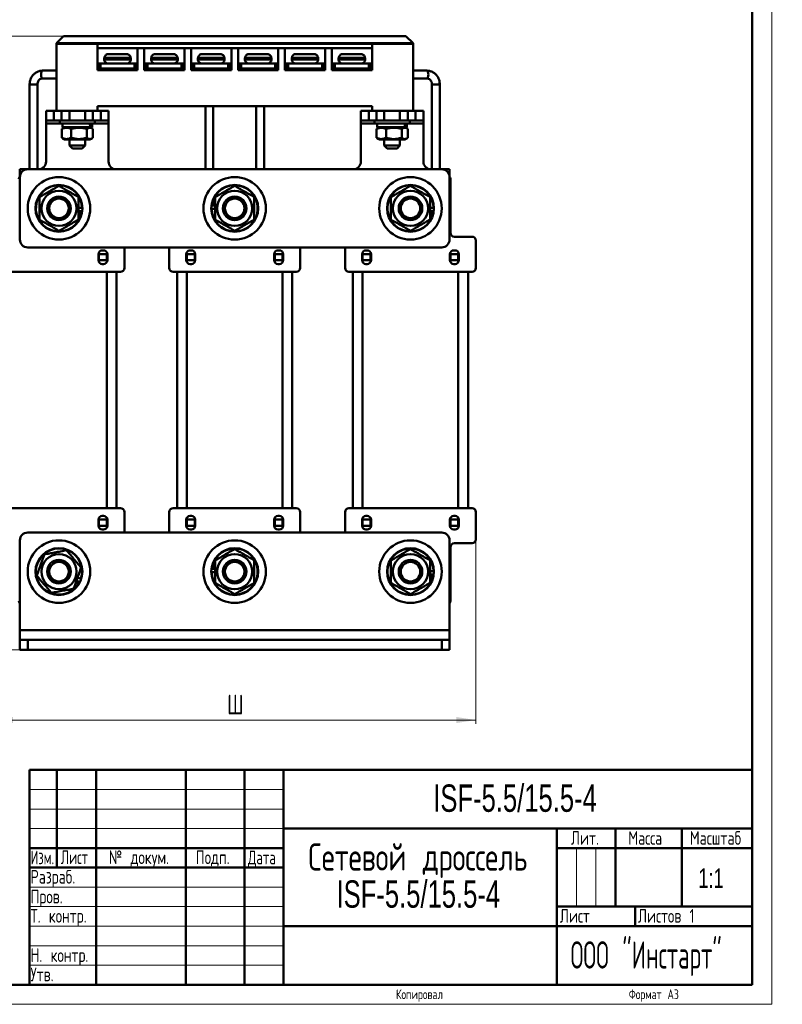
# Model space of a CAD drawing. Header units: millimetres. Extents: x 0 to 300, y 0 to 420.
# Tile 2 of 3: x 104 to 300, y 0 to 252. Entities that reach past the tile are written whole.
import ezdxf

# ---------------------------------------------------------------- set-up
doc = ezdxf.new("R2010")
doc.units = ezdxf.units.MM
doc.linetypes.add('SLD-Сплошная', pattern=[0])
doc.styles.add('SLDTEXTSTYLE0', font='TXT', dxfattribs={"width": 0.7})
doc.styles.add('SLDTEXTSTYLE1', font='TXT', dxfattribs={"width": 0.7, "bigfont": 'bigfont'})
doc.styles.add('SLDTEXTSTYLE2', font='TXT', dxfattribs={"width": 0.705079, "bigfont": 'bigfont'})
doc.styles.add('SLDTEXTSTYLE3', font='TXT', dxfattribs={"width": 0.648852, "bigfont": 'bigfont'})
doc.styles.add('SLDTEXTSTYLE4', font='TXT', dxfattribs={"width": 0.632021, "bigfont": 'bigfont'})
doc.styles.add('SLDTEXTSTYLE5', font='TXT', dxfattribs={"width": 0.625377, "bigfont": 'bigfont'})
doc.styles.add('SLDTEXTSTYLE6', font='TXT', dxfattribs={"width": 0.572824, "bigfont": 'bigfont'})
doc.dimstyles.new('SLDDIMSTYLE0', dxfattribs={"dimtxt": 5, "dimasz": 5, "dimexe": 0, "dimexo": 0.0625, "dimgap": 1.25, "dimtad": 2, "dimdec": 1, "dimrnd": 1e-09, "dimzin": 12, "dimdsep": 46, "dimtxsty": 'SLDTEXTSTYLE0', "dimsah": 1, "dimcen": 0.09, "dimadec": 0, "dimazin": 3, "dimtfac": 1, "dimtdec": 3, "dimtofl": 0, "dimtmove": 0, "dimatfit": 3, "dimfxl": 1, "dimfrac": 2, "dimtolj": 1, "dimtzin": 12, "dimarcsym": 0})

# ---------------------------------------------------------------- blocks, each defined once
blk = doc.blocks.new('SW_NOTE_0')
at = {"color": 0, "linetype": 'Continuous', "lineweight": 0, "char_height": 7, "attachment_point": 2}
for s, insert, style in [('Сетевой дроссель', (31.72, 9), 'SLDTEXTSTYLE1'), ('ISF-5.5/15.5-4', (31.83, -0.5), 'SLDTEXTSTYLE0')]:
    blk.add_mtext(s, dxfattribs=dict(at, insert=insert, style=style))
blk = doc.blocks.new('_D')
at = {"color": 7, "linetype": 'SLD-Сплошная', "lineweight": 0}
for p, q in [((97.76, 119.02), (97.76, 71.78)), ((221.26, 119.02), (221.26, 71.78)), ((97.76, 72.78), (221.26, 72.78))]:
    blk.add_line(p, q, dxfattribs=at)
at = {"color": 7, "linetype": 'SLD-Сплошная', "lineweight": 18}
for points in [[(97.76, 72.78), (102.76, 72.01), (102.76, 73.55)], [(221.26, 72.78), (216.26, 73.55), (216.26, 72.01)]]:
    blk.add_solid(points, dxfattribs=at)
at = {"color": 7, "linetype": 'SLD-Сплошная', "lineweight": 18, "insert": (157.56, 79.23), "char_height": 5, "attachment_point": 1, "style": 'SLDTEXTSTYLE1'}
blk.add_mtext('Ш', dxfattribs=at)
blk = doc.blocks.new('_D_1')
at = {"color": 7, "linetype": 'SLD-Сплошная', "lineweight": 0}
for p, q in [((115.65, 247.88), (78.76, 247.88)), ((79.76, 90.78), (79.76, 247.88)), ((106.5, 90.78), (78.76, 90.78))]:
    blk.add_line(p, q, dxfattribs=at)
at = {"color": 7, "linetype": 'SLD-Сплошная', "lineweight": 18}
for points in [[(79.76, 247.88), (78.99, 242.88), (80.53, 242.88)], [(79.76, 90.78), (80.53, 95.78), (78.99, 95.78)]]:
    blk.add_solid(points, dxfattribs=at)
at = {"color": 7, "linetype": 'SLD-Сплошная', "lineweight": 18, "insert": (73.32, 167.73), "char_height": 5, "attachment_point": 1, "rotation": 90, "style": 'SLDTEXTSTYLE1'}
blk.add_mtext('В', dxfattribs=at)

msp = doc.modelspace()

# ---------------------------------------------------------------- linework, layer by layer
at = {"color": 7, "linetype": 'SLD-Сплошная', "lineweight": 18}
for p, q in [((297, 420), (297, 0)), ((107, 55), (172, 55)), ((107, 50), (172, 50)), ((107, 45), (172, 45)), ((247, 40), (247, 25)), ((252, 40), (252, 25)), ((107, 30), (172, 30)), ((107, 25), (172, 25)), ((107, 20), (172, 20)), ((107, 15), (172, 15)), ((107, 10), (172, 10)), ((0, 0), (297, 0))]:
    msp.add_line(p, q, dxfattribs=at)
at = {"color": 7, "linetype": 'SLD-Сплошная', "lineweight": 50}
for p, q in [((292, 5), (292, 415)), ((115.66, 247.88), (113.86, 246.08)), ((115.66, 247.88), (203.36, 247.88)), ((203.36, 247.88), (205.16, 246.08)), ((113.86, 246.08), (113.86, 245.88)), ((113.86, 246.08), (205.16, 246.08)), ((205.16, 245.88), (113.86, 245.88)), ((113.86, 228.78), (113.86, 245.88)), ((113.86, 245.88), (124.36, 245.88)), ((124.36, 245.88), (124.36, 239.13)), ((124.36, 244.78), (134.66, 244.78)), ((134.66, 239.13), (134.66, 244.78)), ((134.66, 244.78), (136.36, 244.78)), ((136.36, 244.78), (136.36, 239.13)), ((136.36, 244.78), (146.66, 244.78)), ((146.66, 239.13), (146.66, 244.78)), ((146.66, 244.78), (148.36, 244.78)), ((148.36, 244.78), (148.36, 239.13)), ((148.36, 244.78), (158.66, 244.78)), ((158.66, 239.13), (158.66, 244.78)), ((158.66, 244.78), (160.36, 244.78)), ((160.36, 244.78), (160.36, 239.13)), ((160.36, 244.78), (170.66, 244.78)), ((170.66, 239.13), (170.66, 244.78)), ((170.66, 244.78), (172.36, 244.78)), ((172.36, 244.78), (172.36, 239.13)), ((172.36, 244.78), (182.66, 244.78)), ((182.66, 239.13), (182.66, 244.78)), ((182.66, 244.78), (184.36, 244.78)), ((184.36, 244.78), (184.36, 239.13)), ((184.36, 244.78), (194.66, 244.78)), ((194.66, 239.13), (194.66, 245.88)), ((194.66, 245.88), (205.16, 245.88)), ((205.16, 246.08), (205.16, 245.88)), ((205.16, 245.88), (205.16, 228.78)), ((126.11, 242.28), (126.11, 241.88)), ((126.11, 242.28), (126.17, 242.28)), ((132.86, 242.28), (126.17, 242.28)), ((132.86, 242.28), (132.91, 242.28)), ((132.91, 241.88), (132.91, 242.28)), ((138.11, 242.28), (138.11, 241.88)), ((138.11, 242.28), (138.17, 242.28)), ((144.86, 242.28), (138.17, 242.28)), ((144.86, 242.28), (144.91, 242.28)), ((144.91, 241.88), (144.91, 242.28)), ((150.11, 242.28), (150.11, 241.88)), ((150.11, 242.28), (150.17, 242.28)), ((156.86, 242.28), (150.17, 242.28)), ((156.86, 242.28), (156.91, 242.28)), ((156.91, 241.88), (156.91, 242.28)), ((162.11, 242.28), (162.11, 241.88)), ((162.11, 242.28), (162.17, 242.28)), ((168.86, 242.28), (162.17, 242.28)), ((168.86, 242.28), (168.91, 242.28)), ((168.91, 241.88), (168.91, 242.28)), ((174.11, 242.28), (174.11, 241.88)), ((174.11, 242.28), (174.17, 242.28)), ((180.86, 242.28), (174.17, 242.28)), ((180.86, 242.28), (180.91, 242.28)), ((180.91, 241.88), (180.91, 242.28)), ((186.11, 242.28), (186.11, 241.88)), ((186.11, 242.28), (186.17, 242.28)), ((192.86, 242.28), (186.17, 242.28)), ((192.86, 242.28), (192.91, 242.28)), ((192.91, 241.88), (192.91, 242.28)), ((124.66, 239.78), (124.36, 239.78)), ((124.66, 240.88), (124.66, 239.58)), ((125.16, 240.88), (124.66, 240.88)), ((124.66, 239.58), (124.76, 239.58)), ((124.76, 239.58), (124.76, 239.13)), ((125.26, 239.58), (124.76, 239.58)), ((125.16, 239.58), (125.16, 240.88)), ((133.86, 240.88), (125.16, 240.88)), ((133.76, 239.58), (125.26, 239.58)), ((134.26, 239.58), (133.76, 239.58)), ((133.86, 240.88), (133.86, 239.58)), ((134.36, 240.88), (133.86, 240.88)), ((134.26, 239.13), (134.26, 239.58)), ((134.26, 239.58), (134.36, 239.58)), ((134.36, 239.58), (134.36, 240.88)), ((134.66, 239.78), (134.36, 239.78)), ((136.66, 239.78), (136.36, 239.78)), ((136.66, 240.88), (136.66, 239.58)), ((137.16, 240.88), (136.66, 240.88)), ((136.76, 239.58), (136.66, 239.58)), ((136.76, 239.58), (136.76, 239.13)), ((137.26, 239.58), (136.76, 239.58)), ((137.16, 239.58), (137.16, 240.88)), ((137.16, 240.88), (145.86, 240.88)), ((145.76, 239.58), (137.26, 239.58)), ((146.26, 239.58), (145.76, 239.58)), ((145.86, 240.88), (145.86, 239.58)), ((146.36, 240.88), (145.86, 240.88)), ((146.26, 239.13), (146.26, 239.58)), ((146.36, 239.58), (146.26, 239.58)), ((146.36, 239.58), (146.36, 240.88)), ((146.66, 239.78), (146.36, 239.78)), ((148.66, 239.78), (148.36, 239.78)), ((148.66, 240.88), (148.66, 239.58)), ((149.16, 240.88), (148.66, 240.88)), ((148.76, 239.58), (148.66, 239.58)), ((148.76, 239.58), (148.76, 239.13)), ((149.26, 239.58), (148.76, 239.58)), ((149.16, 239.58), (149.16, 240.88)), ((149.16, 240.88), (157.86, 240.88)), ((157.76, 239.58), (149.26, 239.58)), ((158.26, 239.58), (157.76, 239.58)), ((157.86, 240.88), (157.86, 239.58)), ((158.36, 240.88), (157.86, 240.88)), ((158.36, 239.58), (158.26, 239.58)), ((158.26, 239.13), (158.26, 239.58)), ((158.36, 239.58), (158.36, 240.88)), ((158.66, 239.78), (158.36, 239.78)), ((160.66, 239.78), (160.36, 239.78)), ((160.66, 240.88), (160.66, 239.58)), ((161.16, 240.88), (160.66, 240.88)), ((160.76, 239.58), (160.66, 239.58)), ((160.76, 239.58), (160.76, 239.13)), ((161.26, 239.58), (160.76, 239.58)), ((161.16, 239.58), (161.16, 240.88)), ((161.16, 240.88), (169.86, 240.88)), ((169.76, 239.58), (161.26, 239.58)), ((170.26, 239.58), (169.76, 239.58)), ((169.86, 240.88), (169.86, 239.58)), ((170.36, 240.88), (169.86, 240.88)), ((170.36, 239.58), (170.26, 239.58)), ((170.26, 239.13), (170.26, 239.58)), ((170.36, 239.58), (170.36, 240.88)), ((170.66, 239.78), (170.36, 239.78)), ((172.66, 239.78), (172.36, 239.78)), ((172.66, 240.88), (172.66, 239.58)), ((173.16, 240.88), (172.66, 240.88)), ((172.76, 239.58), (172.66, 239.58)), ((172.76, 239.58), (172.76, 239.13)), ((173.26, 239.58), (172.76, 239.58)), ((173.16, 239.58), (173.16, 240.88)), ((173.16, 240.88), (181.86, 240.88)), ((181.76, 239.58), (173.26, 239.58)), ((182.26, 239.58), (181.76, 239.58)), ((181.86, 240.88), (181.86, 239.58)), ((182.36, 240.88), (181.86, 240.88)), ((182.26, 239.13), (182.26, 239.58)), ((182.36, 239.58), (182.26, 239.58)), ((182.36, 239.58), (182.36, 240.88)), ((182.66, 239.78), (182.36, 239.78)), ((184.66, 239.78), (184.36, 239.78)), ((184.66, 240.88), (184.66, 239.58)), ((185.16, 240.88), (184.66, 240.88)), ((184.66, 239.58), (184.76, 239.58)), ((184.76, 239.58), (184.76, 239.13)), ((185.26, 239.58), (184.76, 239.58)), ((185.16, 239.58), (185.16, 240.88)), ((193.86, 240.88), (185.16, 240.88)), ((185.26, 239.58), (193.76, 239.58)), ((194.26, 239.58), (193.76, 239.58)), ((193.86, 240.88), (193.86, 239.58)), ((194.36, 240.88), (193.86, 240.88)), ((194.26, 239.13), (194.26, 239.58)), ((194.26, 239.58), (194.36, 239.58)), ((194.36, 239.58), (194.36, 240.88)), ((194.66, 239.78), (194.36, 239.78)), ((113.86, 239.03), (110.32, 239.03)), ((110.32, 237.03), (113.86, 237.03)), ((124.36, 239.13), (134.66, 239.13)), ((136.36, 239.13), (146.66, 239.13)), ((148.36, 239.13), (158.66, 239.13)), ((160.36, 239.13), (170.66, 239.13)), ((172.36, 239.13), (182.66, 239.13)), ((184.36, 239.13), (194.66, 239.13)), ((208.71, 239.03), (205.16, 239.03)), ((205.16, 237.03), (208.71, 237.03)), ((107.01, 235.53), (107.01, 213.78)), ((109.01, 213.78), (109.01, 235.53)), ((210.01, 235.53), (210.01, 213.78)), ((212.01, 213.78), (212.01, 235.53)), ((124.36, 228.78), (124.36, 229.98)), ((194.66, 229.98), (124.36, 229.98)), ((152.01, 229.98), (152.01, 213.78)), ((154.01, 213.78), (154.01, 229.98)), ((165.01, 229.98), (165.01, 213.78)), ((167.01, 213.78), (167.01, 229.98)), ((194.66, 229.98), (194.66, 228.78)), ((111.21, 226.28), (111.21, 228.78)), ((111.21, 228.78), (113.21, 228.78)), ((113.21, 228.78), (113.21, 226.28)), ((113.21, 228.78), (113.86, 228.78)), ((124.36, 228.78), (113.86, 228.78)), ((115.19, 226.28), (115.19, 228.78)), ((117.21, 228.78), (117.21, 226.28)), ((121.21, 226.28), (121.21, 228.78)), ((123.23, 228.78), (123.23, 226.28)), ((124.36, 228.78), (125.21, 228.78)), ((125.21, 226.28), (125.21, 228.78)), ((125.21, 228.78), (127.21, 228.78)), ((127.21, 228.78), (127.21, 226.28)), ((191.81, 226.28), (191.81, 228.78)), ((191.81, 228.78), (193.81, 228.78)), ((193.81, 228.78), (193.81, 226.28)), ((193.81, 228.78), (194.66, 228.78)), ((205.16, 228.78), (194.66, 228.78)), ((195.79, 226.28), (195.79, 228.78)), ((197.81, 228.78), (197.81, 226.28)), ((201.81, 226.28), (201.81, 228.78)), ((203.83, 228.78), (203.83, 226.28)), ((205.16, 228.78), (205.81, 228.78)), ((205.81, 226.28), (205.81, 228.78)), ((205.81, 228.78), (207.81, 228.78)), ((207.81, 228.78), (207.81, 226.28)), ((113.21, 226.28), (111.21, 226.28)), ((111.21, 226.28), (111.21, 225.54)), ((111.21, 225.54), (111.21, 215.78)), ((113.21, 226.28), (115.19, 226.28)), ((114.71, 226.28), (114.71, 225.48)), ((114.71, 225.48), (123.37, 225.48)), ((117.21, 226.28), (115.19, 226.28)), ((115.41, 225.48), (115.41, 224.58)), ((115.41, 224.58), (122.55, 224.58)), ((115.96, 224.58), (115.42, 224.27)), ((117.21, 226.28), (121.21, 226.28)), ((123.23, 226.28), (121.21, 226.28)), ((123, 224.27), (122.46, 224.58)), ((122.55, 224.58), (122.86, 224.58)), ((122.86, 224.58), (123.01, 224.58)), ((123.01, 224.58), (123.01, 225.48)), ((123.23, 226.28), (125.21, 226.28)), ((123.37, 225.48), (123.71, 225.48)), ((123.71, 225.48), (123.71, 226.28)), ((127.21, 226.28), (125.21, 226.28)), ((127.21, 225.54), (127.21, 226.28)), ((127.21, 215.78), (127.21, 225.54)), ((193.81, 226.28), (191.81, 226.28)), ((191.81, 226.28), (191.81, 225.54)), ((191.81, 225.54), (191.81, 215.78)), ((193.81, 226.28), (195.79, 226.28)), ((195.31, 226.28), (195.31, 225.48)), ((195.31, 225.48), (203.97, 225.48)), ((197.81, 226.28), (195.79, 226.28)), ((196.01, 225.48), (196.01, 224.58)), ((196.01, 224.58), (203.15, 224.58)), ((196.56, 224.58), (196.02, 224.27)), ((197.81, 226.28), (201.81, 226.28)), ((203.83, 226.28), (201.81, 226.28)), ((203.6, 224.27), (203.06, 224.58)), ((203.15, 224.58), (203.46, 224.58)), ((203.46, 224.58), (203.61, 224.58)), ((203.61, 224.58), (203.61, 225.48)), ((203.83, 226.28), (205.81, 226.28)), ((203.97, 225.48), (204.31, 225.48)), ((204.31, 225.48), (204.31, 226.28)), ((207.81, 226.28), (205.81, 226.28)), ((207.81, 225.54), (207.81, 226.28)), ((207.81, 215.78), (207.81, 225.54)), ((115.43, 224.22), (115.21, 224.12)), ((115.21, 224.12), (115.21, 221.84)), ((115.21, 221.84), (115.43, 221.75)), ((117.66, 224.12), (117.66, 221.84)), ((121.67, 224.12), (121.67, 221.84)), ((123.22, 224.12), (123.22, 221.84)), ((196.03, 224.22), (195.81, 224.12)), ((195.81, 224.12), (195.81, 221.84)), ((195.81, 221.84), (196.03, 221.75)), ((198.26, 224.12), (198.26, 221.84)), ((202.27, 224.12), (202.27, 221.84)), ((203.82, 224.12), (203.82, 221.84)), ((115.42, 221.69), (115.96, 221.38)), ((117.97, 221.38), (115.96, 221.38)), ((117.21, 221.38), (117.21, 219.83)), ((117.21, 219.83), (117.96, 219.08)), ((117.21, 219.83), (121.21, 219.83)), ((122.46, 221.38), (117.97, 221.38)), ((120.46, 219.08), (121.21, 219.83)), ((121.21, 219.83), (121.21, 221.38)), ((122.46, 221.38), (123, 221.69)), ((196.02, 221.69), (196.56, 221.38)), ((198.57, 221.38), (196.56, 221.38)), ((197.81, 221.38), (197.81, 219.83)), ((197.81, 219.83), (198.56, 219.08)), ((197.81, 219.83), (201.81, 219.83)), ((203.06, 221.38), (198.57, 221.38)), ((201.06, 219.08), (201.81, 219.83)), ((201.81, 219.83), (201.81, 221.38)), ((203.06, 221.38), (203.6, 221.69)), ((120.46, 219.08), (117.96, 219.08)), ((201.06, 219.08), (198.56, 219.08)), ((104.51, 211.94), (104.51, 213.78)), ((104.51, 213.78), (106.51, 213.78)), ((104.51, 195.78), (104.51, 211.78)), ((106.51, 213.78), (212.51, 213.78)), ((212.51, 213.78), (214.51, 213.78)), ((214.51, 213.78), (214.51, 211.94)), ((214.51, 211.78), (214.51, 195.78)), ((214.76, 197.53), (214.76, 211.28)), ((153.65, 204.48), (154.51, 204.48)), ((153.75, 205.06), (154.51, 205.06)), ((119.51, 203.9), (120.41, 203.9)), ((120.37, 203.08), (119.51, 203.08)), ((120.27, 202.5), (119.51, 202.5)), ((154.51, 203.66), (153.61, 203.66)), ((209.51, 203.9), (210.41, 203.9)), ((210.37, 203.08), (209.51, 203.08)), ((210.27, 202.5), (209.51, 202.5)), ((220.26, 196.53), (215.76, 196.53)), ((221.26, 188.53), (221.26, 195.53)), ((212.51, 193.78), (106.51, 193.78)), ((124.61, 192.03), (124.61, 190.53)), ((124.76, 192.03), (126.76, 192.03)), ((124.76, 192.03), (124.76, 190.48)), ((125.91, 193.03), (125.61, 193.03)), ((126.76, 192.03), (126.76, 190.48)), ((126.91, 190.53), (126.91, 192.03)), ((131.26, 188.53), (131.26, 193.78)), ((142.76, 193.78), (142.76, 188.53)), ((147.11, 192.03), (147.11, 190.53)), ((149.26, 192.03), (147.26, 192.03)), ((147.26, 190.48), (147.26, 192.03)), ((148.41, 193.03), (148.11, 193.03)), ((149.26, 190.48), (149.26, 192.03)), ((149.41, 190.53), (149.41, 192.03)), ((169.61, 192.03), (169.61, 190.53)), ((169.76, 192.03), (171.76, 192.03)), ((169.76, 192.03), (169.76, 190.48)), ((170.91, 193.03), (170.61, 193.03)), ((171.76, 192.03), (171.76, 190.48)), ((171.91, 190.53), (171.91, 192.03)), ((176.26, 188.53), (176.26, 193.78)), ((187.76, 193.78), (187.76, 188.53)), ((192.11, 192.03), (192.11, 190.53)), ((194.26, 192.03), (192.26, 192.03)), ((192.26, 190.48), (192.26, 192.03)), ((193.41, 193.03), (193.11, 193.03)), ((194.26, 190.48), (194.26, 192.03)), ((194.41, 190.53), (194.41, 192.03)), ((214.61, 192.03), (214.61, 190.53)), ((214.76, 192.03), (216.76, 192.03)), ((214.76, 192.03), (214.76, 190.48)), ((215.91, 193.03), (215.61, 193.03)), ((216.76, 192.03), (216.76, 190.48)), ((216.91, 190.53), (216.91, 192.03)), ((126.76, 190.48), (124.76, 190.48)), ((124.76, 190), (124.76, 190.48)), ((125.61, 189.53), (125.91, 189.53)), ((126.76, 190), (126.76, 190.48)), ((149.26, 190.48), (147.26, 190.48)), ((147.26, 190.48), (147.26, 190)), ((148.11, 189.53), (148.41, 189.53)), ((149.26, 190.48), (149.26, 190)), ((171.76, 190.48), (169.76, 190.48)), ((169.76, 190), (169.76, 190.48)), ((170.61, 189.53), (170.91, 189.53)), ((171.76, 190), (171.76, 190.48)), ((194.26, 190.48), (192.26, 190.48)), ((192.26, 190.48), (192.26, 190)), ((193.11, 189.53), (193.41, 189.53)), ((194.26, 190.48), (194.26, 190)), ((216.76, 190.48), (214.76, 190.48)), ((214.76, 190), (214.76, 190.48)), ((215.61, 189.53), (215.91, 189.53)), ((216.76, 190), (216.76, 190.48)), ((102.26, 187.53), (126.76, 187.53)), ((126.76, 187.53), (126.76, 127.03)), ((126.76, 187.53), (129.26, 187.53)), ((129.26, 187.53), (129.26, 127.03)), ((129.26, 187.53), (130.26, 187.53)), ((143.76, 187.53), (144.76, 187.53)), ((144.76, 187.53), (144.76, 127.03)), ((144.76, 187.53), (147.26, 187.53)), ((147.26, 187.53), (147.26, 127.03)), ((147.26, 187.53), (171.76, 187.53)), ((171.76, 187.53), (171.76, 127.03)), ((171.76, 187.53), (174.26, 187.53)), ((174.26, 187.53), (174.26, 127.03)), ((174.26, 187.53), (175.26, 187.53)), ((188.76, 187.53), (189.76, 187.53)), ((189.76, 187.53), (189.76, 127.03)), ((189.76, 187.53), (192.26, 187.53)), ((192.26, 187.53), (192.26, 127.03)), ((192.26, 187.53), (216.76, 187.53)), ((216.76, 187.53), (216.76, 127.03)), ((216.76, 187.53), (219.26, 187.53)), ((219.26, 187.53), (219.26, 127.03)), ((219.26, 187.53), (220.26, 187.53)), ((102.26, 127.03), (126.76, 127.03)), ((126.76, 127.03), (129.26, 127.03)), ((130.26, 127.03), (129.26, 127.03)), ((144.76, 127.03), (143.76, 127.03)), ((144.76, 127.03), (147.26, 127.03)), ((147.26, 127.03), (171.76, 127.03)), ((171.76, 127.03), (174.26, 127.03)), ((175.26, 127.03), (174.26, 127.03)), ((189.76, 127.03), (188.76, 127.03)), ((189.76, 127.03), (192.26, 127.03)), ((192.26, 127.03), (216.76, 127.03)), ((216.76, 127.03), (219.26, 127.03)), ((220.26, 127.03), (219.26, 127.03)), ((124.61, 124.03), (124.61, 122.53)), ((124.76, 124.08), (124.76, 124.56)), ((124.76, 124.08), (126.76, 124.08)), ((124.76, 124.08), (124.76, 122.53)), ((125.91, 125.03), (125.61, 125.03)), ((126.76, 124.08), (126.76, 124.56)), ((126.76, 124.08), (126.76, 122.53)), ((126.91, 122.53), (126.91, 124.03)), ((131.26, 120.78), (131.26, 126.03)), ((142.76, 126.03), (142.76, 120.78)), ((147.11, 124.03), (147.11, 122.53)), ((147.26, 124.56), (147.26, 124.08)), ((147.26, 124.08), (149.26, 124.08)), ((147.26, 122.53), (147.26, 124.08)), ((148.41, 125.03), (148.11, 125.03)), ((149.26, 124.56), (149.26, 124.08)), ((149.26, 122.53), (149.26, 124.08)), ((149.41, 122.53), (149.41, 124.03)), ((169.61, 124.03), (169.61, 122.53)), ((169.76, 124.08), (169.76, 124.56)), ((169.76, 124.08), (171.76, 124.08)), ((169.76, 124.08), (169.76, 122.53)), ((170.91, 125.03), (170.61, 125.03)), ((171.76, 124.08), (171.76, 124.56)), ((171.76, 124.08), (171.76, 122.53)), ((171.91, 122.53), (171.91, 124.03)), ((176.26, 120.78), (176.26, 126.03)), ((187.76, 126.03), (187.76, 120.78)), ((192.11, 124.03), (192.11, 122.53)), ((192.26, 124.56), (192.26, 124.08)), ((192.26, 122.53), (192.26, 124.08)), ((192.26, 124.08), (194.26, 124.08)), ((193.41, 125.03), (193.11, 125.03)), ((194.26, 124.56), (194.26, 124.08)), ((194.26, 122.53), (194.26, 124.08)), ((194.41, 122.53), (194.41, 124.03)), ((214.61, 124.03), (214.61, 122.53)), ((214.76, 124.08), (214.76, 124.56)), ((214.76, 124.08), (216.76, 124.08)), ((214.76, 124.08), (214.76, 122.53)), ((215.91, 125.03), (215.61, 125.03)), ((216.76, 124.08), (216.76, 124.56)), ((216.76, 124.08), (216.76, 122.53)), ((216.91, 122.53), (216.91, 124.03)), ((221.26, 119.03), (221.26, 126.03)), ((124.76, 122.53), (126.76, 122.53)), ((125.61, 121.53), (125.91, 121.53)), ((149.26, 122.53), (147.26, 122.53)), ((148.11, 121.53), (148.41, 121.53)), ((169.76, 122.53), (171.76, 122.53)), ((170.61, 121.53), (170.91, 121.53)), ((194.26, 122.53), (192.26, 122.53)), ((193.11, 121.53), (193.41, 121.53)), ((214.76, 122.53), (216.76, 122.53)), ((215.61, 121.53), (215.91, 121.53)), ((104.51, 118.78), (104.51, 95.78)), ((212.51, 120.78), (106.51, 120.78)), ((214.51, 95.78), (214.51, 118.78)), ((214.76, 103.28), (214.76, 117.03)), ((215.76, 118.03), (220.26, 118.03)), ((153.65, 111.48), (154.51, 111.48)), ((153.75, 112.06), (154.51, 112.06)), ((119.81, 108.17), (119, 108.46)), ((119.27, 109.23), (120.12, 108.93)), ((154.51, 110.66), (153.61, 110.66)), ((209.51, 110.9), (210.41, 110.9)), ((210.37, 110.08), (209.51, 110.08)), ((210.27, 109.5), (209.51, 109.5)), ((119.52, 107.66), (118.8, 107.91)), ((214.51, 95.78), (104.51, 95.78)), ((104.51, 95.78), (104.51, 93.28)), ((104.51, 90.78), (104.51, 93.28)), ((104.51, 93.28), (106.51, 93.28)), ((106.51, 93.28), (106.51, 90.78)), ((212.51, 93.28), (106.51, 93.28)), ((212.51, 90.78), (212.51, 93.28)), ((212.51, 93.28), (214.51, 93.28)), ((214.51, 93.28), (214.51, 95.78)), ((214.51, 93.28), (214.51, 90.78)), ((106.51, 90.78), (104.51, 90.78)), ((212.51, 90.78), (106.51, 90.78)), ((214.51, 90.78), (212.51, 90.78)), ((107, 60), (292, 60)), ((107, 60), (107, 5)), ((114, 35), (114, 60)), ((124, 60), (124, 5)), ((147, 60), (147, 5)), ((162, 60), (162, 5)), ((172, 60), (172, 5)), ((172, 45), (292, 45)), ((242, 45), (242, 5)), ((257, 45), (257, 25)), ((274, 45), (274, 25)), ((107, 40), (172, 40)), ((242, 40), (292, 40)), ((107, 35), (172, 35)), ((242, 25), (292, 25)), ((262, 25), (262, 20)), ((172, 20), (292, 20)), ((20, 5), (292, 5))]:
    msp.add_line(p, q, dxfattribs=at)
at = {"color": 8, "linetype": 'SLD-Сплошная', "lineweight": 50}
for p, q in [((125.26, 239.13), (125.26, 239.58)), ((129.51, 241.88), (126.11, 241.88)), ((132.91, 241.88), (129.51, 241.88)), ((133.76, 239.58), (133.76, 239.13)), ((137.26, 239.13), (137.26, 239.58)), ((141.51, 241.88), (138.11, 241.88)), ((144.91, 241.88), (141.51, 241.88)), ((145.76, 239.58), (145.76, 239.13)), ((149.26, 239.13), (149.26, 239.58)), ((153.51, 241.88), (150.11, 241.88)), ((156.91, 241.88), (153.51, 241.88)), ((157.76, 239.58), (157.76, 239.13)), ((161.26, 239.13), (161.26, 239.58)), ((165.51, 241.88), (162.11, 241.88)), ((168.91, 241.88), (165.51, 241.88)), ((169.76, 239.58), (169.76, 239.13)), ((173.26, 239.13), (173.26, 239.58)), ((177.51, 241.88), (174.11, 241.88)), ((180.91, 241.88), (177.51, 241.88)), ((181.76, 239.58), (181.76, 239.13)), ((185.26, 239.13), (185.26, 239.58)), ((189.51, 241.88), (186.11, 241.88)), ((192.91, 241.88), (189.51, 241.88)), ((193.76, 239.58), (193.76, 239.13)), ((107.63, 235.53), (107.01, 235.53)), ((109.01, 235.53), (107.63, 235.53)), ((212.01, 235.53), (210.01, 235.53)), ((111.21, 225.54), (114.71, 225.54)), ((123.71, 225.54), (127.21, 225.54)), ((191.81, 225.54), (195.31, 225.54)), ((204.31, 225.54), (207.81, 225.54))]:
    msp.add_line(p, q, dxfattribs=at)
at = {"color": 8, "linetype": 'SLD-Сплошная', "lineweight": 50, "flags": 128}
for points in [[(109.93, 238.03), (109.96, 238.41), (110.05, 238.74), (110.17, 238.95), (110.32, 239.03)], [(110.32, 237.03), (110.17, 237.11), (110.05, 237.32), (109.96, 237.65), (109.93, 238.03)], [(208.71, 239.03), (208.85, 238.95), (208.98, 238.74), (209.06, 238.41), (209.09, 238.03), (209.06, 237.65), (208.98, 237.32), (208.85, 237.11), (208.71, 237.03)]]:
    msp.add_lwpolyline(points, dxfattribs=at)
at = {"color": 7, "linetype": 'SLD-Сплошная', "lineweight": 50}
for centre, radius in [((114.51, 203.78), 8), ((159.51, 203.78), 8), ((204.51, 203.78), 8), ((114.51, 203.78), 6), ((159.51, 203.78), 6), ((204.51, 203.78), 6), ((114.51, 203.78), 4.5), ((114.51, 203.78), 3.02), ((114.51, 203.78), 3), ((159.51, 203.78), 4.5), ((159.51, 203.78), 3.03), ((159.51, 203.78), 3), ((204.51, 203.78), 4.5), ((204.51, 203.78), 3.02), ((204.51, 203.78), 3), ((114.51, 203.78), 2.5), ((159.51, 203.78), 2.5), ((204.51, 203.78), 2.5), ((114.51, 110.78), 8), ((159.51, 110.78), 8), ((204.51, 110.78), 8), ((114.51, 110.78), 6), ((159.51, 110.78), 6), ((204.51, 110.78), 6), ((114.51, 110.78), 4.5), ((114.51, 110.78), 3.03), ((114.51, 110.78), 3), ((159.51, 110.78), 4.5), ((159.51, 110.78), 3.02), ((159.51, 110.78), 3), ((204.51, 110.78), 4.5), ((204.51, 110.78), 3.02), ((204.51, 110.78), 3), ((114.51, 110.78), 2.5), ((159.51, 110.78), 2.5), ((204.51, 110.78), 2.5)]:
    msp.add_circle(centre, radius, dxfattribs=at)
for centre, radius, start, end in [((127.11, 241.88), 1, 180, 270), ((131.91, 241.88), 1, 270, 0), ((139.11, 241.88), 1, 180, 270), ((143.91, 241.88), 1, 270, 0), ((151.11, 241.88), 1, 180, 270), ((155.91, 241.88), 1, 270, 0), ((163.11, 241.88), 1, 180, 270), ((167.91, 241.88), 1, 270, 0), ((175.11, 241.88), 1, 180, 270), ((179.91, 241.88), 1, 270, 0), ((187.11, 241.88), 1, 180, 270), ((191.91, 241.88), 1, 270, 0), ((109.21, 215.78), 2, 270, 0), ((129.21, 215.78), 2, 180, 270), ((189.81, 215.78), 2, 270, 0), ((209.81, 215.78), 2, 180, 270), ((105.26, 211.28), 1, 137.9708, 180), ((106.51, 211.78), 2, 90, 180), ((212.51, 211.78), 2, 0, 90), ((213.76, 211.28), 1, 0, 42.0292), ((114.51, 203.78), 5.9, 1.1426, 347.4467), ((159.51, 203.78), 5.9, 181.1426, 167.4467), ((204.51, 203.78), 5.9, 1.1426, 347.4467), ((159.51, 203.78), 5.9, 167.4467, 173.1861), ((114.51, 203.78), 5.9, 347.4467, 353.1861), ((204.51, 203.78), 5.9, 347.4467, 353.1861), ((215.76, 197.53), 1, 180, 270), ((106.51, 195.78), 2, 180, 270), ((212.51, 195.78), 2, 270, 0), ((220.26, 195.53), 1, 360, 90), ((125.61, 192.03), 1, 90, 180), ((125.91, 192.03), 1, 0, 90), ((148.11, 192.03), 1, 90, 180), ((148.41, 192.03), 1, 0, 90), ((170.61, 192.03), 1, 90, 180), ((170.91, 192.03), 1, 0, 90), ((193.11, 192.03), 1, 90, 180), ((193.41, 192.03), 1, 0, 90), ((215.61, 192.03), 1, 90, 180), ((215.91, 192.03), 1, 0, 90), ((125.61, 190.53), 1, 180, 270), ((125.91, 190.53), 1, 270, 0), ((148.11, 190.53), 1, 180, 270), ((148.41, 190.53), 1, 270, 0), ((170.61, 190.53), 1, 180, 270), ((170.91, 190.53), 1, 270, 0), ((193.11, 190.53), 1, 180, 270), ((193.41, 190.53), 1, 270, 0), ((215.61, 190.53), 1, 180, 270), ((215.91, 190.53), 1, 270, 0), ((130.26, 188.53), 1, 270, 360), ((143.76, 188.53), 1, 180, 270), ((175.26, 188.53), 1, 270, 360), ((188.76, 188.53), 1, 180, 270), ((220.26, 188.53), 1, 270, 360), ((130.26, 126.03), 1, 0, 90), ((143.76, 126.03), 1, 90, 180), ((175.26, 126.03), 1, 0, 90), ((188.76, 126.03), 1, 90, 180), ((220.26, 126.03), 1, 0, 90), ((125.61, 124.03), 1, 90, 180), ((125.91, 124.03), 1, 0, 90), ((148.11, 124.03), 1, 90, 180), ((148.41, 124.03), 1, 0, 90), ((170.61, 124.03), 1, 90, 180), ((170.91, 124.03), 1, 0, 90), ((193.11, 124.03), 1, 90, 180), ((193.41, 124.03), 1, 0, 90), ((215.61, 124.03), 1, 90, 180), ((215.91, 124.03), 1, 0, 90), ((125.61, 122.53), 1, 180, 270), ((125.91, 122.53), 1, 270, 0), ((148.11, 122.53), 1, 180, 270), ((148.41, 122.53), 1, 270, 0), ((170.61, 122.53), 1, 180, 270), ((170.91, 122.53), 1, 270, 0), ((193.11, 122.53), 1, 180, 270), ((193.41, 122.53), 1, 270, 0), ((215.61, 122.53), 1, 180, 270), ((215.91, 122.53), 1, 270, 0), ((106.51, 118.78), 2, 90, 180), ((212.51, 118.78), 2, 0, 90), ((220.26, 119.03), 1, 270, 360), ((114.51, 110.78), 5.9, 341.743, 328.0472), ((159.51, 110.78), 5.9, 181.1426, 167.4467), ((204.51, 110.78), 5.9, 1.1426, 347.4467), ((215.76, 117.03), 1, 90, 180), ((159.51, 110.78), 5.9, 167.4467, 173.1861), ((204.51, 110.78), 5.9, 347.4467, 353.1861), ((114.51, 110.78), 5.9, 328.0472, 333.7866), ((105.26, 103.28), 1, 180, 221.4096), ((213.76, 103.28), 1, 318.5904, 0)]:
    msp.add_arc(centre, radius, start, end, dxfattribs=at)
for centre, start_param, end_param in [((119.21, 223.48), 4.766317, 4.853514), ((119.21, 225.68), 4.555399, 4.641797), ((199.81, 223.48), 4.766317, 4.853514), ((199.81, 225.68), 4.555399, 4.641797)]:
    msp.add_ellipse(centre, major_axis=(-1.63, 10.43), ratio=0.329019, start_param=start_param, end_param=end_param, dxfattribs=at)
for points, knots in [([(127.19, 243.28), (127.07, 243.27), (126.84, 243.25), (126.52, 243.07), (126.29, 242.81), (126.18, 242.53), (126.17, 242.35), (126.17, 242.28)], [0, 0, 0, 0, 0.221551, 0.443288, 0.660461, 0.873099, 1, 1, 1, 1]), ([(129.51, 243.28), (129.26, 243.28), (128.73, 243.28), (128.02, 243.28), (127.46, 243.28), (127.28, 243.28), (127.19, 243.28)], [0, 0, 0, 0, 0.2430884, 0.5, 0.7569116, 1, 1, 1, 1]), ([(131.84, 243.28), (131.75, 243.28), (131.57, 243.28), (131.01, 243.28), (130.3, 243.28), (129.77, 243.28), (129.51, 243.28)], [0, 0, 0, 0, 0.2430884, 0.5, 0.7569116, 1, 1, 1, 1]), ([(132.86, 242.28), (132.85, 242.39), (132.83, 242.61), (132.66, 242.91), (132.4, 243.14), (132.11, 243.26), (131.92, 243.27), (131.84, 243.28)], [0, 0, 0, 0, 0.2094357, 0.418832, 0.6293899, 0.8431204, 1, 1, 1, 1]), ([(139.19, 243.28), (139.07, 243.27), (138.84, 243.25), (138.52, 243.07), (138.29, 242.81), (138.18, 242.53), (138.17, 242.35), (138.17, 242.28)], [0, 0, 0, 0, 0.2215508, 0.4432883, 0.6604609, 0.8730994, 1, 1, 1, 1]), ([(141.51, 243.28), (141.26, 243.28), (140.73, 243.28), (140.02, 243.28), (139.46, 243.28), (139.28, 243.28), (139.19, 243.28)], [0, 0, 0, 0, 0.2430884, 0.5, 0.7569116, 1, 1, 1, 1]), ([(143.84, 243.28), (143.75, 243.28), (143.57, 243.28), (143.01, 243.28), (142.3, 243.28), (141.77, 243.28), (141.51, 243.28)], [0, 0, 0, 0, 0.243088, 0.5, 0.756912, 1, 1, 1, 1]), ([(144.86, 242.28), (144.85, 242.39), (144.83, 242.61), (144.66, 242.91), (144.4, 243.14), (144.11, 243.26), (143.92, 243.27), (143.84, 243.28)], [0, 0, 0, 0, 0.209436, 0.418832, 0.62939, 0.84312, 1, 1, 1, 1]), ([(151.19, 243.28), (151.07, 243.27), (150.84, 243.25), (150.52, 243.07), (150.29, 242.81), (150.18, 242.53), (150.17, 242.35), (150.17, 242.28)], [0, 0, 0, 0, 0.221551, 0.443288, 0.660461, 0.873099, 1, 1, 1, 1]), ([(153.51, 243.28), (153.26, 243.28), (152.73, 243.28), (152.02, 243.28), (151.46, 243.28), (151.28, 243.28), (151.19, 243.28)], [0, 0, 0, 0, 0.243088, 0.5, 0.756912, 1, 1, 1, 1]), ([(155.84, 243.28), (155.75, 243.28), (155.57, 243.28), (155.01, 243.28), (154.3, 243.28), (153.77, 243.28), (153.51, 243.28)], [0, 0, 0, 0, 0.243088, 0.5, 0.756912, 1, 1, 1, 1]), ([(156.86, 242.28), (156.85, 242.39), (156.83, 242.61), (156.66, 242.91), (156.4, 243.14), (156.11, 243.26), (155.92, 243.27), (155.84, 243.28)], [0, 0, 0, 0, 0.2094357, 0.418832, 0.6293899, 0.8431204, 1, 1, 1, 1]), ([(163.19, 243.28), (163.07, 243.27), (162.84, 243.25), (162.52, 243.07), (162.29, 242.81), (162.18, 242.53), (162.17, 242.35), (162.17, 242.28)], [0, 0, 0, 0, 0.221551, 0.443288, 0.660461, 0.873099, 1, 1, 1, 1]), ([(165.51, 243.28), (165.26, 243.28), (164.73, 243.28), (164.02, 243.28), (163.46, 243.28), (163.28, 243.28), (163.19, 243.28)], [0, 0, 0, 0, 0.243088, 0.5, 0.756912, 1, 1, 1, 1]), ([(167.84, 243.28), (167.75, 243.28), (167.57, 243.28), (167.01, 243.28), (166.3, 243.28), (165.77, 243.28), (165.51, 243.28)], [0, 0, 0, 0, 0.243088, 0.5, 0.756912, 1, 1, 1, 1]), ([(168.86, 242.28), (168.85, 242.39), (168.83, 242.61), (168.66, 242.91), (168.4, 243.14), (168.11, 243.26), (167.92, 243.27), (167.84, 243.28)], [0, 0, 0, 0, 0.209436, 0.418832, 0.62939, 0.84312, 1, 1, 1, 1]), ([(175.19, 243.28), (175.07, 243.27), (174.84, 243.25), (174.52, 243.07), (174.29, 242.81), (174.18, 242.53), (174.17, 242.35), (174.17, 242.28)], [0, 0, 0, 0, 0.221551, 0.443288, 0.660461, 0.873099, 1, 1, 1, 1]), ([(177.51, 243.28), (177.26, 243.28), (176.73, 243.28), (176.02, 243.28), (175.46, 243.28), (175.28, 243.28), (175.19, 243.28)], [0, 0, 0, 0, 0.243088, 0.5, 0.756912, 1, 1, 1, 1]), ([(179.84, 243.28), (179.75, 243.28), (179.57, 243.28), (179.01, 243.28), (178.3, 243.28), (177.77, 243.28), (177.51, 243.28)], [0, 0, 0, 0, 0.243088, 0.5, 0.756912, 1, 1, 1, 1]), ([(180.86, 242.28), (180.85, 242.39), (180.83, 242.61), (180.66, 242.91), (180.4, 243.14), (180.11, 243.26), (179.92, 243.27), (179.84, 243.28)], [0, 0, 0, 0, 0.2094357, 0.418832, 0.6293899, 0.8431204, 1, 1, 1, 1]), ([(187.19, 243.28), (187.07, 243.27), (186.84, 243.25), (186.52, 243.07), (186.29, 242.81), (186.18, 242.53), (186.17, 242.35), (186.17, 242.28)], [0, 0, 0, 0, 0.221551, 0.443288, 0.660461, 0.873099, 1, 1, 1, 1]), ([(189.51, 243.28), (189.26, 243.28), (188.73, 243.28), (188.02, 243.28), (187.46, 243.28), (187.28, 243.28), (187.19, 243.28)], [0, 0, 0, 0, 0.243088, 0.5, 0.756912, 1, 1, 1, 1]), ([(191.84, 243.28), (191.75, 243.28), (191.57, 243.28), (191.01, 243.28), (190.3, 243.28), (189.77, 243.28), (189.51, 243.28)], [0, 0, 0, 0, 0.243088, 0.5, 0.756912, 1, 1, 1, 1]), ([(192.86, 242.28), (192.85, 242.39), (192.83, 242.61), (192.66, 242.91), (192.4, 243.14), (192.11, 243.26), (191.92, 243.27), (191.84, 243.28)], [0, 0, 0, 0, 0.209436, 0.418832, 0.62939, 0.84312, 1, 1, 1, 1]), ([(110.32, 239.03), (110.15, 239.02), (109.72, 239), (109.03, 238.79), (108.34, 238.37), (107.75, 237.79), (107.32, 237.08), (107.06, 236.31), (107.03, 235.78), (107.01, 235.53)], [0, 0, 0, 0, 0.096499, 0.24911, 0.401757, 0.554899, 0.708981, 0.864141, 1, 1, 1, 1]), ([(109.01, 235.53), (109.02, 235.61), (109.03, 235.86), (109.16, 236.28), (109.45, 236.69), (109.86, 236.98), (110.16, 237.01), (110.32, 237.03)], [0, 0, 0, 0, 0.095974, 0.310838, 0.531219, 0.755759, 1, 1, 1, 1]), ([(212.01, 235.53), (212.01, 235.7), (211.99, 236.16), (211.79, 236.88), (211.39, 237.63), (210.83, 238.26), (210.13, 238.72), (209.41, 238.99), (208.92, 239.02), (208.71, 239.03)], [0, 0, 0, 0, 0.093752, 0.250677, 0.408079, 0.565258, 0.721693, 0.876965, 1, 1, 1, 1]), ([(208.71, 237.03), (208.77, 237.03), (208.99, 237.02), (209.34, 236.88), (209.71, 236.53), (209.97, 236.06), (210, 235.7), (210.01, 235.53)], [0, 0, 0, 0, 0.0948247, 0.3436361, 0.5607743, 0.7911355, 1, 1, 1, 1]), ([(115.21, 224.12), (115.64, 224.29), (116.47, 224.59), (117.28, 224.27), (117.66, 224.12)], [0, 0, 0, 0, 0.534703, 1, 1, 1, 1]), ([(117.66, 224.12), (118.38, 224.29), (119.72, 224.59), (121.05, 224.27), (121.67, 224.12)], [0, 0, 0, 0, 0.534703, 1, 1, 1, 1]), ([(121.67, 224.12), (121.8, 224.21), (122.06, 224.38), (122.45, 224.46), (122.84, 224.38), (123.09, 224.21), (123.22, 224.12)], [0, 0, 0, 0, 0.251163, 0.507095, 0.750936, 1, 1, 1, 1]), ([(195.81, 224.12), (196.24, 224.29), (197.07, 224.59), (197.88, 224.27), (198.26, 224.12)], [0, 0, 0, 0, 0.534703, 1, 1, 1, 1]), ([(198.26, 224.12), (198.98, 224.29), (200.32, 224.59), (201.65, 224.27), (202.27, 224.12)], [0, 0, 0, 0, 0.534703, 1, 1, 1, 1]), ([(202.27, 224.12), (202.4, 224.21), (202.66, 224.38), (203.05, 224.46), (203.44, 224.38), (203.69, 224.21), (203.82, 224.12)], [0, 0, 0, 0, 0.251163, 0.507095, 0.750936, 1, 1, 1, 1]), ([(117.66, 221.84), (117.22, 221.67), (116.4, 221.37), (115.59, 221.69), (115.21, 221.84)], [0, 0, 0, 0, 0.534703, 1, 1, 1, 1]), ([(121.67, 221.84), (120.96, 221.67), (119.62, 221.37), (118.28, 221.69), (117.66, 221.84)], [0, 0, 0, 0, 0.534703, 1, 1, 1, 1]), ([(123.22, 221.84), (123.09, 221.75), (122.83, 221.58), (122.44, 221.5), (122.05, 221.58), (121.8, 221.75), (121.67, 221.84)], [0, 0, 0, 0, 0.2511629, 0.507095, 0.7509361, 1, 1, 1, 1]), ([(198.26, 221.84), (197.82, 221.67), (197, 221.37), (196.19, 221.69), (195.81, 221.84)], [0, 0, 0, 0, 0.534703, 1, 1, 1, 1]), ([(202.27, 221.84), (201.56, 221.67), (200.22, 221.37), (198.88, 221.69), (198.26, 221.84)], [0, 0, 0, 0, 0.534703, 1, 1, 1, 1]), ([(203.82, 221.84), (203.69, 221.75), (203.43, 221.58), (203.04, 221.5), (202.65, 221.58), (202.4, 221.75), (202.27, 221.84)], [0, 0, 0, 0, 0.251163, 0.507095, 0.750936, 1, 1, 1, 1]), ([(114.51, 209.55), (114.08, 209.3), (113.2, 208.8), (111.9, 208.05), (110.66, 207.33), (109.9, 206.89), (109.51, 206.67)], [0, 0, 0, 0, 0.2645989, 0.5349351, 0.7653366, 1, 1, 1, 1]), ([(119.51, 206.67), (119.08, 206.92), (118.2, 207.42), (116.9, 208.17), (115.66, 208.89), (114.9, 209.33), (114.51, 209.55)], [0, 0, 0, 0, 0.264599, 0.534935, 0.765337, 1, 1, 1, 1]), ([(159.51, 209.55), (159.08, 209.3), (158.2, 208.8), (156.9, 208.05), (155.66, 207.33), (154.9, 206.89), (154.51, 206.67)], [0, 0, 0, 0, 0.264599, 0.534935, 0.765337, 1, 1, 1, 1]), ([(164.51, 206.67), (164.08, 206.92), (163.2, 207.42), (161.9, 208.17), (160.66, 208.89), (159.9, 209.33), (159.51, 209.55)], [0, 0, 0, 0, 0.264599, 0.534935, 0.765337, 1, 1, 1, 1]), ([(204.51, 209.55), (204.08, 209.3), (203.2, 208.8), (201.9, 208.05), (200.66, 207.33), (199.9, 206.89), (199.51, 206.67)], [0, 0, 0, 0, 0.264599, 0.534935, 0.765337, 1, 1, 1, 1]), ([(209.51, 206.67), (209.08, 206.92), (208.2, 207.42), (206.9, 208.17), (205.66, 208.89), (204.9, 209.33), (204.51, 209.55)], [0, 0, 0, 0, 0.2645989, 0.5349351, 0.7653366, 1, 1, 1, 1]), ([(109.51, 206.67), (109.51, 206.19), (109.51, 205.23), (109.51, 203.76), (109.51, 202.3), (109.51, 201.37), (109.51, 200.89)], [0, 0, 0, 0, 0.2508127, 0.506371, 0.7505607, 1, 1, 1, 1]), ([(119.51, 200.89), (119.51, 201.37), (119.51, 202.33), (119.51, 203.8), (119.51, 205.26), (119.51, 206.19), (119.51, 206.67)], [0, 0, 0, 0, 0.2508127, 0.506371, 0.7505607, 1, 1, 1, 1]), ([(154.51, 206.67), (154.51, 206.19), (154.51, 205.23), (154.51, 203.76), (154.51, 202.3), (154.51, 201.37), (154.51, 200.89)], [0, 0, 0, 0, 0.2508127, 0.506371, 0.7505607, 1, 1, 1, 1]), ([(164.51, 200.89), (164.51, 201.37), (164.51, 202.33), (164.51, 203.8), (164.51, 205.26), (164.51, 206.19), (164.51, 206.67)], [0, 0, 0, 0, 0.250813, 0.506371, 0.750561, 1, 1, 1, 1]), ([(199.51, 206.67), (199.51, 206.19), (199.51, 205.23), (199.51, 203.76), (199.51, 202.3), (199.51, 201.37), (199.51, 200.89)], [0, 0, 0, 0, 0.2508127, 0.506371, 0.7505607, 1, 1, 1, 1]), ([(209.51, 200.89), (209.51, 201.37), (209.51, 202.33), (209.51, 203.8), (209.51, 205.26), (209.51, 206.19), (209.51, 206.67)], [0, 0, 0, 0, 0.2508127, 0.506371, 0.7505607, 1, 1, 1, 1]), ([(109.51, 200.89), (109.95, 200.64), (110.82, 200.14), (112.12, 199.39), (113.37, 198.67), (114.13, 198.23), (114.51, 198.01)], [0, 0, 0, 0, 0.264599, 0.534935, 0.765337, 1, 1, 1, 1]), ([(114.51, 198.01), (114.95, 198.26), (115.82, 198.76), (117.12, 199.51), (118.37, 200.23), (119.13, 200.67), (119.51, 200.89)], [0, 0, 0, 0, 0.264599, 0.534935, 0.765337, 1, 1, 1, 1]), ([(154.51, 200.89), (154.95, 200.64), (155.82, 200.14), (157.12, 199.39), (158.37, 198.67), (159.13, 198.23), (159.51, 198.01)], [0, 0, 0, 0, 0.2645989, 0.5349351, 0.7653366, 1, 1, 1, 1]), ([(159.51, 198.01), (159.95, 198.26), (160.82, 198.76), (162.12, 199.51), (163.37, 200.23), (164.13, 200.67), (164.51, 200.89)], [0, 0, 0, 0, 0.2645989, 0.5349351, 0.7653366, 1, 1, 1, 1]), ([(199.51, 200.89), (199.95, 200.64), (200.82, 200.14), (202.12, 199.39), (203.37, 198.67), (204.13, 198.23), (204.51, 198.01)], [0, 0, 0, 0, 0.264599, 0.534935, 0.765337, 1, 1, 1, 1]), ([(204.51, 198.01), (204.95, 198.26), (205.82, 198.76), (207.12, 199.51), (208.37, 200.23), (209.13, 200.67), (209.51, 200.89)], [0, 0, 0, 0, 0.264599, 0.534935, 0.765337, 1, 1, 1, 1]), ([(116.43, 116.23), (115.94, 116.13), (114.94, 115.95), (113.47, 115.67), (112.06, 115.41), (111.19, 115.25), (110.76, 115.16)], [0, 0, 0, 0, 0.264599, 0.534935, 0.765337, 1, 1, 1, 1]), ([(120.19, 111.84), (119.86, 112.22), (119.2, 112.99), (118.23, 114.13), (117.29, 115.22), (116.72, 115.89), (116.43, 116.23)], [0, 0, 0, 0, 0.2645989, 0.5349351, 0.7653366, 1, 1, 1, 1]), ([(159.51, 116.55), (159.08, 116.3), (158.2, 115.8), (156.9, 115.05), (155.66, 114.33), (154.9, 113.89), (154.51, 113.67)], [0, 0, 0, 0, 0.264599, 0.534935, 0.765337, 1, 1, 1, 1]), ([(164.51, 113.67), (164.08, 113.92), (163.2, 114.42), (161.9, 115.17), (160.66, 115.89), (159.9, 116.33), (159.51, 116.55)], [0, 0, 0, 0, 0.264599, 0.534935, 0.765337, 1, 1, 1, 1]), ([(204.51, 116.55), (204.08, 116.3), (203.2, 115.8), (201.9, 115.05), (200.66, 114.33), (199.9, 113.89), (199.51, 113.67)], [0, 0, 0, 0, 0.2645989, 0.5349351, 0.7653366, 1, 1, 1, 1]), ([(209.51, 113.67), (209.08, 113.92), (208.2, 114.42), (206.9, 115.17), (205.66, 115.89), (204.9, 116.33), (204.51, 116.55)], [0, 0, 0, 0, 0.264599, 0.534935, 0.765337, 1, 1, 1, 1]), ([(110.76, 115.16), (110.6, 114.72), (110.28, 113.81), (109.79, 112.43), (109.3, 111.04), (108.99, 110.16), (108.84, 109.72)], [0, 0, 0, 0, 0.2508127, 0.506371, 0.7505607, 1, 1, 1, 1]), ([(154.51, 113.67), (154.51, 113.19), (154.51, 112.23), (154.51, 110.76), (154.51, 109.3), (154.51, 108.37), (154.51, 107.89)], [0, 0, 0, 0, 0.250813, 0.506371, 0.750561, 1, 1, 1, 1]), ([(164.51, 107.89), (164.51, 108.37), (164.51, 109.33), (164.51, 110.8), (164.51, 112.26), (164.51, 113.19), (164.51, 113.67)], [0, 0, 0, 0, 0.2508127, 0.506371, 0.7505607, 1, 1, 1, 1]), ([(199.51, 113.67), (199.51, 113.19), (199.51, 112.23), (199.51, 110.76), (199.51, 109.3), (199.51, 108.37), (199.51, 107.89)], [0, 0, 0, 0, 0.250813, 0.506371, 0.750561, 1, 1, 1, 1]), ([(209.51, 107.89), (209.51, 108.37), (209.51, 109.33), (209.51, 110.8), (209.51, 112.26), (209.51, 113.19), (209.51, 113.67)], [0, 0, 0, 0, 0.250813, 0.506371, 0.750561, 1, 1, 1, 1]), ([(118.27, 106.4), (118.43, 106.84), (118.75, 107.75), (119.23, 109.13), (119.72, 110.52), (120.03, 111.4), (120.19, 111.84)], [0, 0, 0, 0, 0.2508127, 0.506371, 0.7505607, 1, 1, 1, 1]), ([(108.84, 109.72), (109.16, 109.34), (109.82, 108.57), (110.8, 107.43), (111.73, 106.34), (112.31, 105.67), (112.59, 105.33)], [0, 0, 0, 0, 0.264599, 0.534935, 0.765337, 1, 1, 1, 1]), ([(112.59, 105.33), (113.09, 105.43), (114.08, 105.61), (115.56, 105.89), (116.97, 106.15), (117.83, 106.31), (118.27, 106.4)], [0, 0, 0, 0, 0.264599, 0.534935, 0.765337, 1, 1, 1, 1]), ([(154.51, 107.89), (154.95, 107.64), (155.82, 107.14), (157.12, 106.39), (158.37, 105.67), (159.13, 105.23), (159.51, 105.01)], [0, 0, 0, 0, 0.264599, 0.534935, 0.765337, 1, 1, 1, 1]), ([(159.51, 105.01), (159.95, 105.26), (160.82, 105.76), (162.12, 106.51), (163.37, 107.23), (164.13, 107.67), (164.51, 107.89)], [0, 0, 0, 0, 0.2645989, 0.5349351, 0.7653366, 1, 1, 1, 1]), ([(199.51, 107.89), (199.95, 107.64), (200.82, 107.14), (202.12, 106.39), (203.37, 105.67), (204.13, 105.23), (204.51, 105.01)], [0, 0, 0, 0, 0.264599, 0.534935, 0.765337, 1, 1, 1, 1]), ([(204.51, 105.01), (204.95, 105.26), (205.82, 105.76), (207.12, 106.51), (208.37, 107.23), (209.13, 107.67), (209.51, 107.89)], [0, 0, 0, 0, 0.264599, 0.534935, 0.765337, 1, 1, 1, 1])]:
    msp.add_open_spline(points, degree=3, knots=knots, dxfattribs=at)

# ---------------------------------------------------------------- block references
at = {"color": 7, "linetype": 'Continuous', "lineweight": 0}
msp.add_blockref('SW_NOTE_0', (174.69, 32.23), dxfattribs=at)

# ---------------------------------------------------------------- texts
for s, insert, char_height, attachment_point, style in [('ISF-5.5/15.5-4', (231.28, 56.28), 7, 2, 'SLDTEXTSTYLE0'), ('Лит.', (249.16, 44.34), 3.5, 2, 'SLDTEXTSTYLE1'), ('Масса', (264.61, 44.34), 3.5, 2, 'SLDTEXTSTYLE1'), ('Масштаб', (282.59, 44.34), 3.5, 2, 'SLDTEXTSTYLE2'), ('Изм.', (110.27, 39.34), 3.5, 2, 'SLDTEXTSTYLE5'), ('Лист', (118.46, 39.4), 3.5, 2, 'SLDTEXTSTYLE4'), ('№ докум.', (134.99, 39.4), 3.5, 2, 'SLDTEXTSTYLE1'), ('Подп.', (153.88, 39.4), 3.5, 2, 'SLDTEXTSTYLE1'), ('Дата', (166.47, 39.34), 3.5, 2, 'SLDTEXTSTYLE3'), ('Разраб.', (107.25, 34.4), 3.5, 1, 'SLDTEXTSTYLE1'), ('1:1', (281.45, 34.79), 5, 2, 'SLDTEXTSTYLE0'), ('Пров.', (107.25, 29.34), 3.5, 1, 'SLDTEXTSTYLE1'), ('Т. контр.', (107.25, 24.4), 3.5, 1, 'SLDTEXTSTYLE1'), ('Лист', (242.75, 24.4), 3.5, 1, 'SLDTEXTSTYLE1'), ('Листов 1', (262.75, 24.4), 3.5, 1, 'SLDTEXTSTYLE1'), ('ООО "Инстарт"', (264.85, 16.14), 7, 2, 'SLDTEXTSTYLE6'), ('Н. контр.', (107.25, 14.34), 3.5, 1, 'SLDTEXTSTYLE1'), ('Утв.', (107.25, 9.4), 3.5, 1, 'SLDTEXTSTYLE1'), ('Копировал', (206.8, 3.82), 2.5, 2, 'SLDTEXTSTYLE1'), ('Формат А3', (266.81, 3.82), 2.5, 2, 'SLDTEXTSTYLE1')]:
    msp.add_mtext(s, dxfattribs=dict(at, insert=insert, char_height=char_height, attachment_point=attachment_point, style=style))

# ---------------------------------------------------------------- dimensions: what is measured, and where the dimension line sits
at = {"color": 7, "linetype": 'SLD-Сплошная', "lineweight": 18}
dim = msp.add_linear_dim(base=(79.76, 247.88), p1=(106.51, 90.78), p2=(115.66, 247.88), angle=90, text='В', dimstyle='SLDDIMSTYLE0', dxfattribs=at)
dim.commit()
dim.dimension.update_dxf_attribs({"geometry": '_D_1', "text_midpoint": (79.76, 169.33), "dimtype": 160})
dim = msp.add_linear_dim(base=(221.26, 72.78), p1=(97.76, 119.03), p2=(221.26, 119.03), text='Ш', dimstyle='SLDDIMSTYLE0', dxfattribs=at)
dim.commit()
dim.dimension.update_dxf_attribs({"geometry": '_D', "text_midpoint": (159.51, 72.78), "dimtype": 160})

doc.saveas('drawing.dxf')
